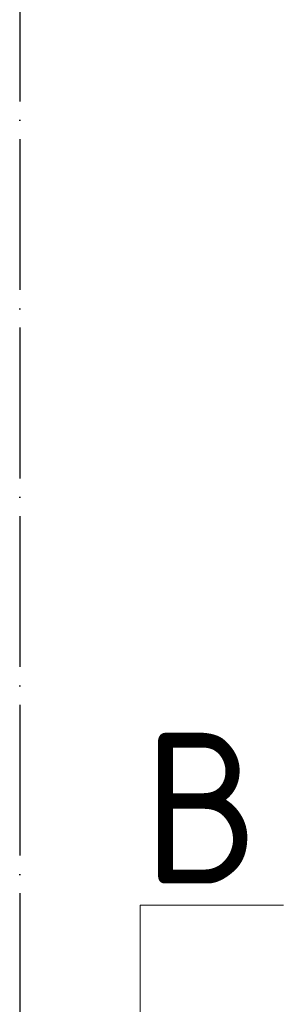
# Model space of a CAD drawing. Header units: millimetres. Extents: x 123094 to 184385, y 26948 to 48500.
# Tile 10 of 108: x 131900 to 132600, y 31542 to 34154. Entities that reach past the tile are written whole.
import ezdxf

# ---------------------------------------------------------------- set-up
doc = ezdxf.new("R2010")
doc.units = ezdxf.units.MM
doc.linetypes.add('______11', pattern=[500, 400, -50, 0, -50])
doc.linetypes.add('______5', pattern=[1100, 800, -100, 100, -100])
doc.layers.add('Standard', color=7, linetype='Continuous', lineweight=25)
doc.layers.add('Осевая линия_ общее', color=7, linetype='______5', lineweight=13, true_color=0xa0a0a0)
doc.styles.add('ISOCPEUR', font='ISOCPEUR')

msp = doc.modelspace()

# ---------------------------------------------------------------- linework, layer by layer
at = {"layer": 'Standard', "color": 7, "linetype": 'Continuous', "lineweight": 13, "transparency": 33554687}
msp.add_lwpolyline([(132220.3, 31375.6), (132220.3, 31805.6), (132600.3, 31805.6)], dxfattribs=at)
at = {"layer": 'Осевая линия_ общее', "color": 253, "linetype": '______11', "lineweight": -3, "true_color": 0xa0a0a0, "transparency": 33554687}
msp.add_line((131900, 46340), (131900, 27662.1), dxfattribs=at)

# ---------------------------------------------------------------- texts
at = {"layer": 'Standard', "color": 7, "linetype": 'Continuous', "lineweight": 13, "transparency": 33554687, "insert": (132380, 32063), "char_height": 400, "width": 436.364, "attachment_point": 5, "style": 'ISOCPEUR'}
msp.add_mtext('\\A1;{\\fISOCPEUR|i0|b0;\\H400.000000;\\W0.909091;\\C7;В}\\P', dxfattribs=at)

doc.saveas('drawing.dxf')
